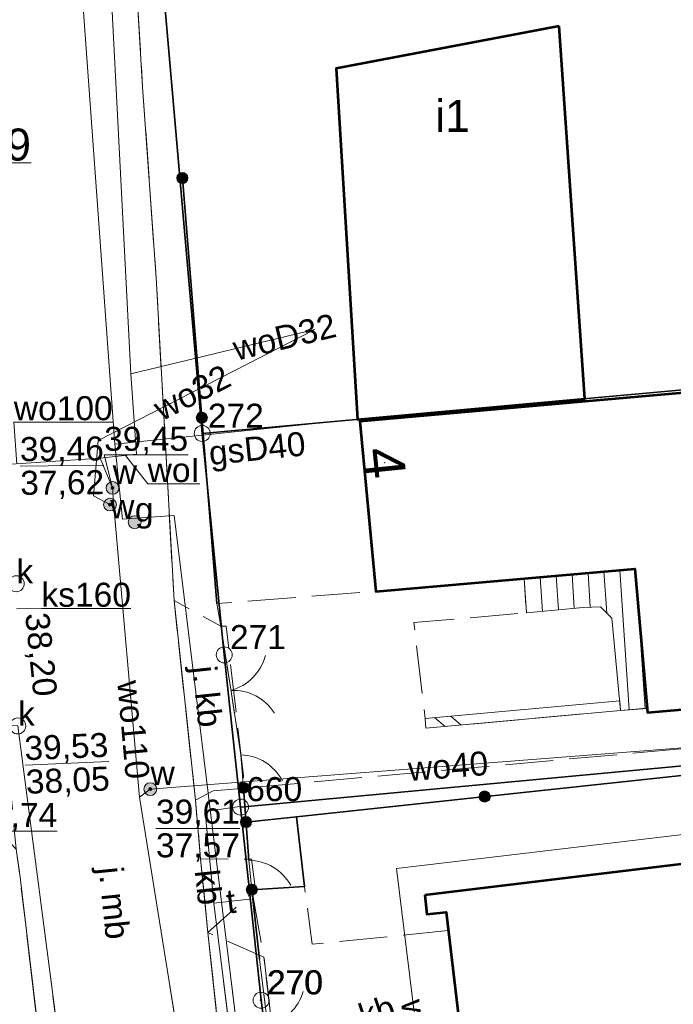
# Model space of a CAD drawing. Header units: millimetres. Extents: x 6503307 to 6504695, y 5886099 to 5887123.
# Tile 68 of 77: x 6504108 to 6504128, y 5886293 to 5886324. Entities that reach past the tile are written whole.
import ezdxf
from ezdxf.enums import TextEntityAlignment as Align

# ---------------------------------------------------------------- set-up
doc = ezdxf.new("R2010")
doc.units = ezdxf.units.MM
for name, pattern in [('BUUT04', [200000, 0, -100000, 0, -100000]), ('EGBU01', [2, 0.5, -0.5, 0.5, -0.5]), ('OTKC_A05', [1.5, 1, -0.5]), ('OTKJ_A05', [2, 1.5, -0.5]), ('OTKU_A05', [2, 1.5, -0.5])]:
    doc.linetypes.add(name, pattern=pattern)
for name, color, linetype, lineweight in [('Adresy', 7, 'Continuous', 0), ('Budowle (obszary)', 18, 'Continuous', 0), ('Budynki EGiB', 18, 'Continuous', 0), ('Działki', 18, 'Continuous', 0), ('Komunikacja (linie)', 18, 'Continuous', 0), ('Komunikacja (obszary)', 18, 'Continuous', 0), ('Obiekty związane z budynkami EGiB (obszary)', 18, 'Continuous', 0), ('Ogrodzenia', 18, 'Continuous', 0), ('Pikiety', 18, 'Continuous', 0), ('Przewody wodociągowe', 5, 'Continuous', 0), ('Punkty graniczne', 18, 'Continuous', 0), ('Punkty graniczne - numery', 7, 'Continuous', 0)]:
    doc.layers.add(name, color=color, linetype=linetype, lineweight=lineweight)
for name, color, linetype, lineweight, true_color in [('Przewody gazowe', 7, 'Continuous', 0, 0xbfbf00), ('Przewody kanalizacyjne', 7, 'Continuous', 0, 0x803300), ('Przewody telekomunikacyjne', 7, 'Continuous', 0, 0xff9100), ('Punkty o określonej wysokości', 7, 'Continuous', 0, 0x803300), ('Symbole liniowe', 7, 'Continuous', 0, 0x0a0909), ('Urządzenia związane z siecią (punkty)', 7, 'Continuous', 0, 0x803300), ('Użytki gruntowe', 7, 'Continuous', 0, 0x008000)]:
    doc.layers.add(name, color=color, linetype=linetype, lineweight=lineweight, true_color=true_color)
doc.styles.add('DOMYSLNA_CZCIONKA', font='arial.ttf')

# ---------------------------------------------------------------- blocks, each defined once
blk = doc.blocks.new('SUGW_P05')
at = {"lineweight": 18, "true_color": 0xbfbf00}
h = blk.add_hatch(color=52, dxfattribs=at)
h.dxf.hatch_style = 1
h.paths.add_polyline_path([(0.4, 0, 1), (-0.4, 0, 1)])
at = {"color": 52, "lineweight": 18, "true_color": 0xbfbf00}
blk.add_circle((0, 0), 0.4, dxfattribs=at)
blk = doc.blocks.new('SUWW_P05')
at = {"lineweight": 18}
h = blk.add_hatch(color=5, dxfattribs=at)
h.dxf.hatch_style = 1
h.paths.add_polyline_path([(0.4, 0, 1), (-0.4, 0, 1)])
at = {"color": 5, "lineweight": 18}
blk.add_circle((0, 0), 0.4, dxfattribs=at)
blk = doc.blocks.new('SUKS_P05')
at = {"color": 36, "linetype": 'Continuous', "lineweight": 18, "true_color": 0x803300}
blk.add_circle((0, 0), 0.5, dxfattribs=at)
blk = doc.blocks.new('SUPS01_08')
at = {"lineweight": 18, "true_color": 0x0000ff}
h = blk.add_hatch(color=5, dxfattribs=at)
h.dxf.hatch_style = 1
h.paths.add_polyline_path([(0.09, 0, 1), (-0.09, 0, 1)])
at = {"color": 18, "lineweight": 18, "true_color": 0x0a0909}
blk.add_circle((0, 0), 0.09, dxfattribs=at)
blk = doc.blocks.new('OTOO_L05')
at = {"linetype": 'BUUT04', "lineweight": 18, "true_color": 0x000000}
h = blk.add_hatch(color=18, dxfattribs=at)
h.dxf.hatch_style = 1
h.paths.add_polyline_path([(-0.58, 0, 1), (0.58, 0, 1)])
at = {"color": 18, "true_color": 0x0a0909}
blk.add_circle((0, 0), 0.58, dxfattribs=at)
blk = doc.blocks.new('KTOK04')
at = {"color": 18, "lineweight": 18, "true_color": 0x0a0909}
blk.add_arc((5.07, -0.58), 5.1, 113.6745, 173.5136, dxfattribs=at)
blk = doc.blocks.new('KTOK02')
at = {"color": 18, "lineweight": 18, "true_color": 0x0a0909}
for centre, radius, start, end in [((-5.07, -0.56), 5.1, 6.3347, 66.4773), ((5.06, -0.56), 5.09, 113.4578, 173.7302)]:
    blk.add_arc(centre, radius, start, end, dxfattribs=at)
blk = doc.blocks.new('EGPG_PS05')
at = {"color": 18, "linetype": 'Continuous', "lineweight": 18, "true_color": 0x000000}
blk.add_circle((0, 0), 0.5, dxfattribs=at)

msp = doc.modelspace()

# ---------------------------------------------------------------- linework, layer by layer
at = {"color": 0, "lineweight": 18}
for centre, radius, start, end in [((6504113.77702, 5886304.43474), 1.53144, 285.241405, 345.384048), ((6504114.24993, 5886301.43032), 1.52845, 32.364539, 92.636985), ((6504114.43939, 5886299.41803), 1.53, 28.115704, 87.954814)]:
    msp.add_arc(centre, radius, start, end, dxfattribs=at)
at = {"layer": 'Adresy'}
msp.add_point((6504118.98919, 5886310.06483), dxfattribs=at)
at = {"layer": 'Budowle (obszary)', "color": 0, "linetype": 'Continuous', "lineweight": 18, "flags": 128}
msp.add_lwpolyline([(6504126.32576, 5886302.62926), (6504120.24679, 5886302.07583), (6504120.27399, 5886301.77706), (6504126.35367, 5886302.33056), (6504126.32576, 5886302.62926)], close=True, dxfattribs=at)
at = {"layer": 'Budynki EGiB', "color": 7, "linetype": 'Continuous', "lineweight": 53, "flags": 128}
for points in [[(6504124.43399, 5886323.68706), (6504117.47399, 5886322.36706), (6504118.13399, 5886311.41706), (6504125.23399, 5886312.05706), (6504124.43399, 5886323.68706)], [(6504132.46399, 5886312.60706), (6504125.24311, 5886311.96903), (6504118.20399, 5886311.34706), (6504118.70399, 5886306.04706), (6504126.80399, 5886306.74706), (6504127.19399, 5886302.26706), (6504135.96399, 5886303.02706), (6504135.52399, 5886308.21706), (6504132.89399, 5886307.92706), (6504132.46399, 5886312.60706)], [(6504120.23935, 5886296.56706), (6504120.30399, 5886295.97706), (6504120.90359, 5886296.03502), (6504121.52485, 5886290.84371), (6504122.97313, 5886290.9974), (6504124.05399, 5886282.06706), (6504134.31399, 5886283.25706), (6504133.15433, 5886292.84543), (6504131.13399, 5886292.61706), (6504130.48399, 5886297.80706), (6504120.23935, 5886296.56706)]]:
    msp.add_lwpolyline(points, close=True, dxfattribs=at)
at = {"layer": 'Działki', "color": 7, "linetype": 'Continuous', "lineweight": 0}
for p, q in [((6504115.05089, 5886293.9758), (6504115.12399, 5886293.28706)), ((6504115.12399, 5886293.28706), (6504115.05089, 5886293.9758)), ((6504115.12399, 5886293.28706), (6504117.44399, 5886275.37706)), ((6504117.44399, 5886275.37706), (6504115.12399, 5886293.28706))]:
    msp.add_line(p, q, dxfattribs=at)
at = {"layer": 'Działki', "color": 0, "linetype": 'Continuous', "lineweight": 25, "flags": 128}
for points in [[(6504140.22399, 5886364.70706), (6504109.32399, 5886362.51706), (6504110.53399, 5886345.57706), (6504111.74399, 5886328.63706), (6504113.28399, 5886310.97706), (6504139.98399, 5886313.39706), (6504138.69399, 5886330.55706), (6504142.53399, 5886330.81706), (6504140.22399, 5886364.70706)], [(6504145.33399, 5886313.88706), (6504139.98399, 5886313.39706), (6504113.28399, 5886310.97706), (6504113.97399, 5886304.06706), (6504114.48399, 5886299.31706), (6504130.41399, 5886300.79706), (6504146.73399, 5886302.31706), (6504145.68399, 5886310.30706), (6504145.33399, 5886313.88706)], [(6504130.41399, 5886300.79706), (6504114.48399, 5886299.31706), (6504115.12399, 5886293.28706), (6504117.44399, 5886275.37706), (6504133.16399, 5886277.80706), (6504130.41399, 5886300.79706)]]:
    msp.add_lwpolyline(points, close=True, dxfattribs=at)
msp.add_lwpolyline([(6504103.31399, 5886328.10706), (6504104.79399, 5886310.15706), (6504105.38399, 5886304.29706), (6504105.51399, 5886303.03706), (6504106.73399, 5886292.16706), (6504108.70399, 5886274.44706), (6504116.09399, 5886220.95706), (6504117.45399, 5886211.11706), (6504125.85399, 5886212.20706), (6504124.60399, 5886221.90706), (6504122.28399, 5886238.81706), (6504120.88399, 5886249.30706), (6504120.02399, 5886255.71706), (6504118.23399, 5886269.47706), (6504117.44399, 5886275.37706), (6504115.12399, 5886293.28706), (6504114.48399, 5886299.31706), (6504113.97399, 5886304.06706), (6504113.28399, 5886310.97706), (6504111.74399, 5886328.63706)], dxfattribs=at)
at = {"layer": 'Działki', "color": 0, "linetype": 'Continuous', "lineweight": 0, "flags": 128}
msp.add_lwpolyline([(6504103.03595, 5886319.30981), (6504104.44131, 5886319.42568), (6504107.93721, 5886319.42568)], dxfattribs=at)
at = {"layer": 'Komunikacja (linie)', "color": 250, "linetype": 'Continuous', "lineweight": 13, "flags": 128}
for points in [[(6504114.27399, 5886287.81706), (6504113.46399, 5886295.39706), (6504113.23399, 5886297.69706), (6504113.07399, 5886299.53706), (6504112.40399, 5886305.76706), (6504111.84399, 5886315.83706), (6504111.42399, 5886321.78706), (6504110.97399, 5886329.30706)], [(6504114.27399, 5886287.81706), (6504113.62925, 5886293.85061)], [(6504108.93176, 5886245.41798), (6504108.88399, 5886245.79706), (6504111.77399, 5886246.21706), (6504112.26399, 5886246.38706), (6504112.68399, 5886246.63706), (6504113.03399, 5886246.98706), (6504113.29399, 5886247.32706), (6504113.42399, 5886247.68706), (6504113.49399, 5886248.06706), (6504113.47399, 5886248.43706), (6504112.57399, 5886255.37706), (6504111.24399, 5886266.41706), (6504110.49399, 5886272.85706), (6504109.25399, 5886283.10706), (6504108.0402, 5886293.35846)]]:
    msp.add_lwpolyline(points, dxfattribs=at)
at = {"layer": 'Komunikacja (linie)', "color": 0, "linetype": 'Continuous', "lineweight": 18, "flags": 128}
msp.add_lwpolyline([(6504109.25399, 5886283.10706), (6504107.59399, 5886297.12706), (6504107.47399, 5886298.00706)], dxfattribs=at)
at = {"layer": 'Komunikacja (obszary)', "color": 7, "linetype": 'OTKJ_A05', "lineweight": 0}
for p, q in [((6504115.70399, 5886290.42706), (6504115.28754, 5886293.99663)), ((6504114.27399, 5886287.81706), (6504113.62925, 5886293.85061)), ((6504113.62925, 5886293.85061), (6504114.11143, 5886289.33831)), ((6504108.0402, 5886293.35846), (6504109.25399, 5886283.10706))]:
    msp.add_line(p, q, dxfattribs=at)
at = {"layer": 'Komunikacja (obszary)', "color": 7, "linetype": 'OTKU_A05', "lineweight": 0}
msp.add_line((6504115.28754, 5886293.99663), (6504115.70399, 5886290.42706), dxfattribs=at)
at = {"layer": 'Komunikacja (obszary)', "color": 7, "linetype": 'OTKC_A05', "lineweight": 0}
msp.add_line((6504109.25399, 5886283.10706), (6504108.0402, 5886293.35846), dxfattribs=at)
at = {"layer": 'Komunikacja (obszary)', "color": 0, "linetype": 'OTKJ_A05', "lineweight": 18, "flags": 128}
for points in [[(6504101.76399, 5886378.53706), (6504102.17399, 5886374.82706), (6504102.51399, 5886371.44706), (6504102.75399, 5886367.23706), (6504102.87399, 5886365.62706), (6504104.55399, 5886341.27706), (6504104.65399, 5886340.29706), (6504105.06399, 5886333.84706), (6504105.13399, 5886332.77706), (6504105.80399, 5886322.20706), (6504105.86399, 5886321.22706), (6504106.07399, 5886316.21706), (6504106.38399, 5886312.07706), (6504106.65399, 5886307.92706), (6504106.78399, 5886305.63706), (6504107.10399, 5886301.83706), (6504107.47399, 5886298.00706), (6504107.59399, 5886297.12706), (6504109.25399, 5886283.10706), (6504110.49399, 5886272.85706), (6504111.24399, 5886266.41706), (6504112.57399, 5886255.37706), (6504113.47399, 5886248.43706), (6504113.49399, 5886248.06706), (6504113.76399, 5886245.19706), (6504114.45399, 5886240.81706), (6504115.77399, 5886231.15706), (6504115.83399, 5886230.82706), (6504116.69399, 5886224.92706), (6504117.75399, 5886217.79706), (6504117.88399, 5886216.80706), (6504118.01399, 5886215.82706), (6504118.13744, 5886214.57431), (6504118.88539, 5886209.00154), (6504119.07399, 5886207.77706), (6504119.78399, 5886201.92706), (6504125.70399, 5886202.80706), (6504125.29399, 5886206.84706), (6504123.91399, 5886218.03706), (6504123.32399, 5886219.13706), (6504122.89399, 5886220.64706), (6504121.32399, 5886231.73706), (6504120.59399, 5886237.05706), (6504118.51399, 5886252.97706), (6504117.72399, 5886259.31706), (6504116.80399, 5886266.72706), (6504116.82399, 5886267.78706), (6504117.16399, 5886268.72706), (6504117.67399, 5886269.24706), (6504118.11399, 5886269.57706), (6504117.47399, 5886275.16706), (6504116.65399, 5886275.62706), (6504115.99399, 5886276.34706), (6504115.70399, 5886276.89706), (6504115.48399, 5886277.89706), (6504114.87399, 5886282.96706), (6504114.74399, 5886284.08706), (6504114.27399, 5886287.81706), (6504113.46399, 5886295.39706), (6504113.23399, 5886297.69706), (6504113.07399, 5886299.53706), (6504112.40399, 5886305.76706), (6504111.84399, 5886315.83706), (6504111.42399, 5886321.78706), (6504110.61399, 5886335.31706), (6504110.31399, 5886340.00706), (6504109.92399, 5886345.01706), (6504109.66399, 5886348.75706), (6504108.69399, 5886363.16706), (6504108.70399, 5886364.15706), (6504108.78399, 5886364.84706), (6504108.98399, 5886365.55706), (6504109.10399, 5886366.08706), (6504108.22399, 5886376.94706), (6504108.49399, 5886376.60706), (6504108.22399, 5886377.12706), (6504107.98399, 5886377.48706), (6504107.71399, 5886378.02706), (6504107.49399, 5886378.73706), (6504107.30399, 5886379.36706), (6504107.24399, 5886379.86706), (6504101.76399, 5886378.53706)], [(6504113.07399, 5886299.53706), (6504113.62399, 5886299.82706), (6504114.61399, 5886299.90706), (6504114.03399, 5886304.96706), (6504113.86399, 5886304.96706), (6504112.40399, 5886305.76706), (6504113.07399, 5886299.53706)], [(6504113.46399, 5886295.39706), (6504114.11143, 5886289.33831), (6504115.70399, 5886290.42706), (6504115.21399, 5886294.62706), (6504113.46399, 5886295.39706)]]:
    msp.add_lwpolyline(points, close=True, dxfattribs=at)
at = {"layer": 'Komunikacja (obszary)', "color": 0, "linetype": 'OTKU_A05', "lineweight": 18, "flags": 128}
for points in [[(6504113.74399, 5886305.66706), (6504113.86399, 5886304.96706), (6504114.17399, 5886302.99706), (6504114.49399, 5886300.94706), (6504114.61399, 5886299.90706), (6504134.94216, 5886301.73343), (6504135.75851, 5886301.80372), (6504138.00399, 5886301.99706), (6504138.37399, 5886302.09706), (6504138.82399, 5886302.31706), (6504139.08399, 5886302.79706), (6504139.09399, 5886303.39706), (6504138.42399, 5886313.17706), (6504132.46399, 5886312.60706), (6504132.67419, 5886310.31937), (6504134.06399, 5886310.44706), (6504134.32447, 5886308.0848), (6504135.52399, 5886308.21706), (6504137.17487, 5886308.35702), (6504137.39399, 5886306.67706), (6504137.67399, 5886306.04706), (6504137.83399, 5886305.33706), (6504137.88399, 5886304.43706), (6504137.66399, 5886303.20706), (6504135.96399, 5886303.02706), (6504127.19399, 5886302.26706), (6504127.1819, 5886302.40596), (6504126.35367, 5886302.33056), (6504120.27399, 5886301.77706), (6504120.24679, 5886302.07583), (6504119.89399, 5886305.07706), (6504123.41399, 5886305.37706), (6504123.34327, 5886306.44799), (6504118.70399, 5886306.04706), (6504113.74399, 5886305.66706)], [(6504113.23399, 5886297.69706), (6504113.46399, 5886295.39706), (6504114.95399, 5886296.74706), (6504114.82399, 5886297.68706), (6504113.23399, 5886297.69706)], [(6504121.21913, 5886293.39832), (6504120.97171, 5886295.46574), (6504116.71599, 5886295.03306), (6504116.48205, 5886296.83733), (6504114.83399, 5886296.73706), (6504115.21399, 5886294.62706), (6504115.70399, 5886290.42706), (6504117.28199, 5886290.59406), (6504117.99372, 5886284.32741), (6504120.42799, 5886285.50706), (6504119.80567, 5886290.94517), (6504121.48936, 5886291.14024), (6504121.21913, 5886293.39832)]]:
    msp.add_lwpolyline(points, close=True, dxfattribs=at)
at = {"layer": 'Komunikacja (obszary)', "color": 0, "linetype": 'OTKC_A05', "lineweight": 18, "flags": 128}
msp.add_lwpolyline([(6504116.48117, 5886212.59072), (6504116.20399, 5886214.47706), (6504117.04399, 5886217.71706), (6504117.75399, 5886217.79706), (6504116.69399, 5886224.92706), (6504115.83399, 5886230.82706), (6504115.77399, 5886231.15706), (6504115.51399, 5886231.60706), (6504115.14399, 5886231.94706), (6504114.69399, 5886232.19706), (6504114.22399, 5886232.32706), (6504113.68399, 5886232.35706), (6504110.76399, 5886231.92706), (6504109.71399, 5886239.37706), (6504109.50399, 5886240.87706), (6504108.88399, 5886245.79706), (6504108.66399, 5886246.01706), (6504107.70399, 5886261.55706), (6504107.60399, 5886262.63706), (6504107.63399, 5886263.46706), (6504107.85399, 5886264.19706), (6504108.30399, 5886264.95706), (6504108.57399, 5886265.42706), (6504109.06399, 5886265.83706), (6504109.58399, 5886266.15706), (6504110.14399, 5886266.33706), (6504111.24399, 5886266.41706), (6504110.49399, 5886272.85706), (6504109.25399, 5886283.10706), (6504107.59399, 5886297.12706), (6504107.47399, 5886298.00706), (6504106.96399, 5886298.51706), (6504106.49399, 5886298.82706), (6504105.96399, 5886299.13706), (6504105.53399, 5886299.27706), (6504105.16399, 5886299.44706), (6504105.08399, 5886299.51706), (6504105.48399, 5886297.31706), (6504105.97399, 5886292.68706), (6504100.65399, 5886292.82706), (6504100.71399, 5886291.74706), (6504106.10399, 5886291.63706), (6504107.10399, 5886282.92706), (6504108.41399, 5886272.42706), (6504108.47399, 5886271.54706), (6504108.43399, 5886271.00706), (6504108.27399, 5886270.43706), (6504108.01399, 5886270.02706), (6504107.71399, 5886269.71706), (6504107.24399, 5886269.46706), (6504106.85399, 5886269.38706), (6504106.03399, 5886269.43706), (6504105.91399, 5886264.08706), (6504105.98399, 5886261.45706), (6504107.07399, 5886245.98706), (6504107.26399, 5886240.62706), (6504108.46399, 5886232.70706), (6504108.40399, 5886231.38706), (6504108.62399, 5886229.24706), (6504109.02399, 5886225.73706), (6504109.05399, 5886225.49706), (6504108.92399, 5886225.15206), (6504108.63399, 5886224.80706), (6504108.08399, 5886224.56706), (6504110.95399, 5886224.33706), (6504110.75399, 5886224.50706), (6504110.63399, 5886224.77706), (6504110.27399, 5886228.51706), (6504110.26399, 5886228.85706), (6504110.36399, 5886229.19706), (6504110.48399, 5886229.45706), (6504110.86399, 5886229.69706), (6504111.31399, 5886229.82706), (6504113.31399, 5886230.13706), (6504113.50399, 5886230.14706), (6504113.72399, 5886230.04706), (6504113.86399, 5886229.84706), (6504114.59399, 5886224.56706), (6504114.16399, 5886224.48706), (6504114.36399, 5886222.83706), (6504115.18399, 5886222.92706), (6504115.35399, 5886221.59706), (6504115.01399, 5886221.50706), (6504115.44399, 5886219.74706), (6504115.30399, 5886219.71706), (6504115.20399, 5886218.73706), (6504114.17399, 5886214.55706), (6504114.43399, 5886212.33706), (6504116.48117, 5886212.59072)], close=True, dxfattribs=at)
at = {"layer": 'Obiekty związane z budynkami EGiB (obszary)', "color": 0, "linetype": 'Continuous', "lineweight": 18, "flags": 128}
msp.add_lwpolyline([(6504123.34327, 5886306.44799), (6504123.41399, 5886305.37706), (6504125.18399, 5886305.54706), (6504125.72399, 5886305.56706), (6504126.08399, 5886305.21706), (6504126.35355, 5886302.33179), (6504127.18348, 5886302.38785), (6504126.80399, 5886306.74706), (6504123.34327, 5886306.44799)], close=True, dxfattribs=at)
at = {"layer": 'Ogrodzenia', "color": 0, "linetype": 'Continuous', "lineweight": 35, "flags": 128}
for points in [[(6504112.66399, 5886318.94706), (6504113.74399, 5886305.66706)], [(6504114.65443, 5886298.84767), (6504116.23169, 5886299.01633), (6504130.00794, 5886300.49122), (6504135.03355, 5886301.02927), (6504135.84463, 5886301.1161)], [(6504114.57399, 5886299.91706), (6504114.74399, 5886297.65706)], [(6504114.83399, 5886296.73706), (6504116.48205, 5886296.83733), (6504116.23169, 5886299.01633)], [(6504114.83399, 5886296.73706), (6504115.07399, 5886294.56706)]]:
    msp.add_lwpolyline(points, dxfattribs=at)
at = {"layer": 'Ogrodzenia', "color": 0, "linetype": 'Continuous', "lineweight": 18, "flags": 128}
for points in [[(6504113.86399, 5886304.96706), (6504114.17399, 5886302.99706), (6504114.49399, 5886300.94706)], [(6504114.49399, 5886300.94706), (6504114.57399, 5886299.91706)]]:
    msp.add_lwpolyline(points, dxfattribs=at)
at = {"layer": 'Ogrodzenia', "color": 18, "linetype": 'Continuous', "lineweight": 18, "true_color": 0x000000, "flags": 128}
for points in [[(6504114.74399, 5886297.65706), (6504114.83399, 5886296.73706)], [(6504115.07399, 5886294.56706), (6504115.58399, 5886290.44706)]]:
    msp.add_lwpolyline(points, dxfattribs=at)
at = {"layer": 'Ogrodzenia', "color": 250, "linetype": 'Continuous', "lineweight": 13, "flags": 128}
msp.add_lwpolyline([(6504115.14615, 5886293.98418), (6504115.58399, 5886290.44706)], dxfattribs=at)
at = {"layer": 'Pikiety', "color": 250, "flags": 128}
msp.add_lwpolyline([(6504110.89199, 5886310.29106), (6504111.58185, 5886309.40244), (6504113.21231, 5886309.40244)], dxfattribs=at)
at = {"layer": 'Pikiety', "color": 0, "linetype": 'Continuous', "lineweight": 0, "flags": 128}
msp.add_lwpolyline([(6504105.08399, 5886299.51706), (6504106.13277, 5886298.56563), (6504108.7547, 5886298.56563)], dxfattribs=at)
at = {"layer": 'Przewody gazowe', "color": 52, "linetype": 'Continuous', "lineweight": 18, "true_color": 0xbfbf00, "flags": 128}
for points in [[(6504176.19399, 5886368.79706), (6504155.26399, 5886367.38706), (6504150.27399, 5886367.04706), (6504143.19399, 5886366.57706), (6504139.55399, 5886366.28706), (6504125.21399, 5886365.15706), (6504121.88399, 5886364.64706), (6504117.97399, 5886364.03706), (6504117.57399, 5886363.97706), (6504107.87873, 5886363.40518), (6504106.72399, 5886363.33706), (6504110.55399, 5886310.64706)], [(6504110.55399, 5886310.64706), (6504118.13399, 5886311.42706)], [(6504110.55399, 5886310.64706), (6504110.79399, 5886308.29706), (6504112.40399, 5886308.41706), (6504114.54399, 5886290.99706), (6504114.99399, 5886287.37706), (6504116.64399, 5886273.95706), (6504131.52399, 5886275.99706), (6504135.14399, 5886276.49706), (6504149.01399, 5886278.39706), (6504150.58399, 5886278.61706), (6504167.02399, 5886280.84706), (6504174.71399, 5886281.96706), (6504189.61399, 5886284.05706), (6504209.66399, 5886286.73706)]]:
    msp.add_lwpolyline(points, dxfattribs=at)
at = {"layer": 'Przewody gazowe', "color": 52, "linetype": 'Continuous', "lineweight": 0, "flags": 128}
msp.add_lwpolyline([(6504114.18741, 5886293.89976), (6504114.54399, 5886290.99706), (6504114.99399, 5886287.37706), (6504116.64399, 5886273.95706), (6504119.45177, 5886274.342)], dxfattribs=at)
at = {"layer": 'Przewody kanalizacyjne', "color": 0, "linetype": 'Continuous', "lineweight": 0, "flags": 128}
msp.add_lwpolyline([(6504107.48284, 5886305.50176), (6504108.26328, 5886305.51055), (6504111.05916, 5886305.51055)], dxfattribs=at)
at = {"layer": 'Przewody kanalizacyjne', "color": 36, "linetype": 'Continuous', "lineweight": 18, "true_color": 0x803300, "flags": 128}
msp.add_lwpolyline([(6504111.64399, 5886270.21706), (6504107.52399, 5886301.84706), (6504106.54941, 5886301.86986), (6504105.81399, 5886301.88706)], dxfattribs=at)
at = {"layer": 'Przewody kanalizacyjne', "color": 46, "linetype": 'Continuous', "lineweight": 0, "flags": 128}
msp.add_lwpolyline([(6504111.64399, 5886270.21706), (6504108.623, 5886293.40978)], dxfattribs=at)
at = {"layer": 'Przewody telekomunikacyjne', "color": 30, "linetype": 'Continuous', "lineweight": 18, "true_color": 0xff9100, "flags": 128}
for points in [[(6504108.48399, 5886268.17706), (6504108.83941, 5886268.1678), (6504117.64399, 5886268.58706), (6504116.13399, 5886280.73706), (6504115.47399, 5886281.70706), (6504113.64399, 5886296.31706), (6504113.37399, 5886299.17706), (6504114.46399, 5886299.33706)], [(6504114.76399, 5886296.44706), (6504113.64399, 5886296.31706)]]:
    msp.add_lwpolyline(points, dxfattribs=at)
at = {"layer": 'Przewody telekomunikacyjne', "color": 30, "linetype": 'Continuous', "lineweight": 0, "flags": 128}
msp.add_lwpolyline([(6504108.48399, 5886268.17706), (6504108.83941, 5886268.1678), (6504117.64399, 5886268.58706), (6504116.13399, 5886280.73706), (6504115.47399, 5886281.70706), (6504113.9494, 5886293.8788)], dxfattribs=at)
at = {"layer": 'Przewody wodociągowe', "color": 5, "linetype": 'Continuous', "lineweight": 18, "true_color": 0x0000ff, "flags": 128}
for points in [[(6504108.02399, 5886371.56706), (6504109.98037, 5886333.64688), (6504111.05399, 5886312.83706), (6504111.23399, 5886310.32706)], [(6504110.52614, 5886308.69288), (6504110.40399, 5886308.75706), (6504109.88399, 5886309.02706), (6504110.03399, 5886310.75706), (6504116.80399, 5886314.21706)], [(6504116.80399, 5886314.21706), (6504111.05399, 5886312.83706)], [(6504104.85399, 5886309.84706), (6504110.09399, 5886310.20706)], [(6504110.09399, 5886310.20706), (6504111.23399, 5886310.32706)], [(6504112.96399, 5886289.46706), (6504111.32399, 5886299.62706), (6504110.52614, 5886308.69288), (6504110.48399, 5886309.27706), (6504110.09399, 5886310.20706)], [(6504111.32399, 5886299.62706), (6504111.66399, 5886299.87706), (6504129.09399, 5886301.22706), (6504128.98399, 5886302.42706)], [(6504128.95794, 5886297.62235), (6504128.83399, 5886298.51906), (6504123.92419, 5886297.93876), (6504119.35799, 5886297.39906), (6504120.33723, 5886289.45636), (6504121.53599, 5886279.73306), (6504119.23099, 5886277.81306)]]:
    msp.add_lwpolyline(points, dxfattribs=at)
at = {"layer": 'Przewody wodociągowe', "color": 18, "linetype": 'Continuous', "lineweight": 0, "true_color": 0x000000, "flags": 128}
msp.add_lwpolyline([(6504107.48906, 5886310.0281), (6504107.39947, 5886311.33213), (6504110.48695, 5886311.33213)], dxfattribs=at)
at = {"layer": 'Przewody wodociągowe', "color": 5, "linetype": 'Continuous', "lineweight": 0, "flags": 128}
msp.add_lwpolyline([(6504112.96399, 5886289.46706), (6504112.27565, 5886293.73142)], dxfattribs=at)
at = {"layer": 'Punkty graniczne - numery'}
for p in [(6504113.28399, 5886310.97706), (6504113.97399, 5886304.06706), (6504114.48399, 5886299.31706), (6504115.12399, 5886293.28706)]:
    msp.add_point(p, dxfattribs=at)
at = {"layer": 'Punkty graniczne - numery', "ltscale": 0.1}
msp.add_point((6504115.12399, 5886293.28706), dxfattribs=at)
at = {"layer": 'Punkty o określonej wysokości', "color": 5, "linetype": 'Continuous', "lineweight": 0, "true_color": 0x0000ff, "flags": 128}
for points in [[(6504110.48399, 5886309.27706), (6504110.2218, 5886310.30878), (6504112.84373, 5886310.30878)], [(6504107.59468, 5886309.9608), (6504110.21651, 5886309.98368)], [(6504111.84077, 5886298.64885), (6504114.4627, 5886298.64885)]]:
    msp.add_lwpolyline(points, dxfattribs=at)
at = {"layer": 'Punkty o określonej wysokości', "color": 36, "linetype": 'Continuous', "lineweight": 0, "true_color": 0x803300, "flags": 128}
msp.add_lwpolyline([(6504107.75205, 5886300.62733), (6504110.37168, 5886300.73713)], dxfattribs=at)
at = {"layer": 'Symbole liniowe', "color": 0, "linetype": 'Continuous', "lineweight": 18, "flags": 128}
for points in [[(6504123.84152, 5886306.49105), (6504123.91192, 5886305.42489)], [(6504124.33976, 5886306.5341), (6504124.40986, 5886305.47271)], [(6504124.83801, 5886306.57716), (6504124.90779, 5886305.52053)], [(6504125.33625, 5886306.62022), (6504125.40658, 5886305.55531)], [(6504125.8345, 5886306.66328), (6504125.91944, 5886305.37704)], [(6504126.33275, 5886306.70634), (6504126.62044, 5886302.34982)]]:
    msp.add_lwpolyline(points, dxfattribs=at)
at = {"layer": 'Symbole liniowe', "color": 18, "linetype": 'Continuous', "lineweight": 18, "true_color": 0x0a0909, "flags": 128}
for points in [[(6504126.91646, 5886305.4551), (6504127.1193, 5886302.38352)], [(6504120.87632, 5886301.8319), (6504120.55036, 5886302.10346)], [(6504121.37426, 5886301.87723), (6504121.0483, 5886302.1488)]]:
    msp.add_lwpolyline(points, dxfattribs=at)
at = {"layer": 'Użytki gruntowe', "color": 96, "linetype": 'EGBU01', "lineweight": 0}
for p, q in [((6504115.05089, 5886293.9758), (6504115.12399, 5886293.28706)), ((6504115.12399, 5886293.28706), (6504115.05089, 5886293.9758)), ((6504115.12399, 5886293.28706), (6504117.44399, 5886275.37706)), ((6504117.44399, 5886275.37706), (6504115.12399, 5886293.28706))]:
    msp.add_line(p, q, dxfattribs=at)
at = {"layer": 'Użytki gruntowe', "color": 96, "linetype": 'EGBU01', "lineweight": 18, "true_color": 0x008000, "flags": 128}
for points in [[(6503319.15399, 5886345.34706), (6503306.58399, 5886332.61706), (6503323.46399, 5886328.01706), (6503325.11399, 5886327.55706), (6503335.62399, 5886324.70706), (6503364.64399, 5886316.80706), (6503443.34399, 5886295.38706), (6503542.31399, 5886268.32706), (6503570.07399, 5886261.22706), (6503573.27399, 5886260.18706), (6503577.14399, 5886259.16706), (6503580.40399, 5886258.30706), (6503604.51399, 5886251.95706), (6503628.64399, 5886245.61706), (6503644.41399, 5886241.46706), (6503658.86399, 5886237.66706), (6503662.81399, 5886236.62706), (6503674.64399, 5886233.43706), (6503686.73399, 5886230.19706), (6503726.45399, 5886219.52706), (6503740.08399, 5886215.85706), (6503756.55399, 5886211.39706), (6503760.50399, 5886210.17706), (6503778.92399, 5886205.27706), (6503815.90399, 5886196.43706), (6503821.75399, 5886195.03706), (6503824.69399, 5886194.40706), (6503828.60399, 5886193.56706), (6503844.79399, 5886190.09706), (6503849.34399, 5886189.12706), (6503884.29399, 5886183.13706), (6503924.95399, 5886178.39706), (6503943.44399, 5886176.73706), (6503964.46399, 5886174.85706), (6504004.22399, 5886173.21706), (6504027.16399, 5886173.49706), (6504042.29399, 5886173.38706), (6504059.45399, 5886173.38706), (6504077.84399, 5886174.88706), (6504102.00399, 5886176.86706), (6504121.05399, 5886178.54706), (6504124.74399, 5886178.85706), (6504153.16399, 5886182.75706), (6504161.86399, 5886183.90706), (6504198.96399, 5886188.97706), (6504215.97399, 5886191.39706), (6504228.98399, 5886193.13706), (6504231.96399, 5886193.66706), (6504247.17399, 5886195.75706), (6504252.73399, 5886196.38706), (6504252.33399, 5886212.32706), (6504251.96399, 5886229.62706), (6504251.88399, 5886239.72706), (6504246.96399, 5886238.85706), (6504239.22399, 5886237.80706), (6504234.19755, 5886237.12931), (6504218.38399, 5886234.99706), (6504214.72463, 5886261.80418), (6504211.90399, 5886282.46706), (6504232.80399, 5886285.33706), (6504242.39399, 5886286.65706), (6504245.80399, 5886284.14706), (6504246.14399, 5886281.10706), (6504250.75399, 5886282.11706), (6504250.61399, 5886287.96706), (6504250.47399, 5886293.96706), (6504248.23399, 5886293.65706), (6504245.71399, 5886293.30706), (6504233.46399, 5886291.62706), (6504209.42399, 5886288.31706), (6504190.10399, 5886285.65706), (6504170.62399, 5886282.96706), (6504149.65399, 5886280.07706), (6504133.16399, 5886277.80706), (6504117.44399, 5886275.37706), (6504115.12399, 5886293.28706), (6504114.48399, 5886299.31706), (6504114.17901, 5886302.1576), (6504113.97399, 5886304.06706), (6504113.28399, 5886310.97706), (6504112.0678, 5886324.92384), (6504111.74399, 5886328.63706), (6504110.53399, 5886345.57706), (6504109.32399, 5886362.51706), (6504140.22399, 5886364.70706), (6504163.05399, 5886366.31706), (6504170.99027, 5886366.87719), (6504197.22388, 5886368.72869), (6504241.12399, 5886371.82706), (6504244.71399, 5886372.07706), (6504248.69399, 5886372.38706), (6504248.49399, 5886380.92706), (6504248.43399, 5886381.63706), (6504248.75399, 5886388.97706), (6504244.74399, 5886388.69706), (6504224.64399, 5886387.27706), (6504222.85399, 5886413.12706), (6504220.78399, 5886443.05706), (6504220.58399, 5886445.94706), (6504217.76399, 5886486.68706), (6504209.76399, 5886486.46706), (6504210.86399, 5886470.50706), (6504211.05399, 5886467.74706), (6504213.77399, 5886428.49706), (6504207.83399, 5886420.03706), (6504197.10399, 5886419.23706), (6504169.84399, 5886417.21706), (6504151.89399, 5886415.87706), (6504129.47399, 5886414.21706), (6504105.82399, 5886412.45706), (6504102.96399, 5886453.74706), (6504100.86399, 5886483.46706), (6504093.36399, 5886483.05706), (6504089.87399, 5886482.86706), (6504092.09399, 5886453.13706), (6504094.43399, 5886453.27706), (6504095.61399, 5886453.33706), (6504096.13399, 5886446.34706), (6504094.93399, 5886446.25706), (6504098.48399, 5886396.39706), (6504099.90399, 5886396.49706), (6504101.26399, 5886378.55706), (6504099.76399, 5886378.45706), (6504100.33399, 5886370.47706), (6504100.41399, 5886369.37706), (6504102.84399, 5886334.83706), (6504103.31399, 5886328.10706), (6504104.79399, 5886310.15706), (6504105.38399, 5886304.29706), (6504102.90399, 5886304.31706), (6504108.71399, 5886220.35706), (6504058.38399, 5886215.16706), (6504058.21399, 5886219.79706), (6504027.23399, 5886215.45706), (6504001.87399, 5886215.36706), (6503987.91399, 5886215.62706), (6503987.36399, 5886216.13706), (6503980.16399, 5886214.61706), (6503974.94399, 5886214.88706), (6503971.70399, 5886216.62706), (6503970.68399, 5886216.63706), (6503922.63399, 5886216.78706), (6503902.47399, 5886220.31706), (6503821.59399, 5886234.42706), (6503799.71399, 5886240.31706), (6503799.20399, 5886238.60706), (6503795.54399, 5886239.70706), (6503796.03399, 5886241.31706), (6503790.14399, 5886242.89706), (6503753.26399, 5886252.84706), (6503758.16399, 5886321.59706), (6503765.94399, 5886430.85706), (6503768.89399, 5886472.24706), (6503771.09238, 5886515.22714), (6503771.65399, 5886526.20706), (6503773.13399, 5886555.26706), (6503773.32399, 5886558.96706), (6503773.70399, 5886566.55706), (6503773.75399, 5886567.58706), (6503767.56399, 5886566.16706), (6503767.02062, 5886539.51713), (6503766.90399, 5886533.79706), (6503763.28909, 5886472.06735), (6503758.79399, 5886395.30706), (6503755.89399, 5886395.22706), (6503747.85399, 5886253.68706), (6503745.66399, 5886254.33706), (6503607.07399, 5886295.48706), (6503567.93399, 5886305.70706), (6503552.04408, 5886309.8574), (6503554.46399, 5886363.37706), (6503549.29399, 5886363.71706), (6503547.00565, 5886311.17341), (6503405.56399, 5886348.11706), (6503405.73399, 5886351.45706), (6503408.35399, 5886404.43706), (6503402.72399, 5886404.89706), (6503400.20399, 5886352.93706), (6503400.04399, 5886349.54706), (6503324.83399, 5886369.19706), (6503328.59399, 5886441.65706), (6503329.78565, 5886464.63749), (6503332.07399, 5886508.76706), (6503334.42399, 5886554.06706), (6503335.59399, 5886576.60706), (6503336.33399, 5886590.31706), (6503329.10399, 5886589.49706), (6503328.12399, 5886554.51706), (6503325.84399, 5886504.58706), (6503325.64399, 5886499.73706), (6503325.63399, 5886499.45706), (6503324.92399, 5886481.33706), (6503323.28399, 5886438.36706), (6503320.59399, 5886384.92706), (6503320.21399, 5886374.30706), (6503320.08399, 5886370.44706), (6503319.81399, 5886362.93706), (6503324.44399, 5886361.77706), (6503347.68399, 5886355.63706), (6503399.66399, 5886341.80706), (6503405.17399, 5886340.34706), (6503515.77399, 5886311.06706), (6503546.62419, 5886302.87778), (6503551.59436, 5886301.55844), (6503565.76399, 5886297.79706), (6503691.03399, 5886264.53706), (6503747.71399, 5886249.24706), (6503752.90399, 5886247.85706), (6503757.37399, 5886246.63706), (6503805.20399, 5886233.59706), (6503900.41399, 5886217.36706), (6503930.35399, 5886212.20706), (6503960.91399, 5886207.05706), (6503987.94399, 5886205.41706), (6504017.71399, 5886203.66706), (6504058.77399, 5886206.67706), (6504117.45399, 5886211.11706), (6504125.85399, 5886212.20706), (6504247.08399, 5886228.94706), (6504247.35399, 5886211.68706), (6504227.12399, 5886208.77706), (6504105.72399, 5886192.63706), (6504059.51399, 5886190.36706), (6504039.97399, 5886189.48706), (6503994.83399, 5886190.15706), (6503988.00399, 5886190.43706), (6503930.96399, 5886192.71706), (6503926.69399, 5886192.86706), (6503900.71399, 5886196.54706), (6503889.04399, 5886199.24706), (6503840.33399, 5886207.68706), (6503756.50399, 5886228.37706), (6503748.62399, 5886230.46706), (6503687.88399, 5886246.50706), (6503584.60399, 5886274.33706), (6503561.12399, 5886280.48706), (6503323.53399, 5886344.17706), (6503319.15399, 5886345.34706)], [(6504109.32399, 5886362.51706), (6504110.53399, 5886345.57706), (6504111.74399, 5886328.63706), (6504112.0678, 5886324.92384), (6504125.54099, 5886330.25806), (6504126.43299, 5886340.41606), (6504131.41799, 5886340.81006), (6504131.10399, 5886344.79706), (6504137.57399, 5886345.22706), (6504141.53398, 5886345.48831), (6504142.53399, 5886330.81706), (6504138.69399, 5886330.55706), (6504139.98399, 5886313.39706), (6504113.28399, 5886310.97706), (6504113.97399, 5886304.06706), (6504114.17901, 5886302.1576), (6504114.48399, 5886299.31706), (6504130.41399, 5886300.79706), (6504146.73399, 5886302.31706), (6504149.65399, 5886280.07706), (6504170.62399, 5886282.96706), (6504190.10399, 5886285.65706), (6504186.08399, 5886316.00706), (6504188.53399, 5886316.19706), (6504187.02399, 5886337.86706), (6504199.40388, 5886338.74876), (6504197.22388, 5886368.72869), (6504170.99027, 5886366.87719), (6504172.66099, 5886343.37206), (6504168.82399, 5886343.09706), (6504169.27369, 5886336.61944), (6504182.79797, 5886337.57003), (6504184.18999, 5886319.90906), (6504166.5164, 5886318.69727), (6504165.38399, 5886332.37706), (6504165.11399, 5886336.32706), (6504163.05399, 5886366.31706), (6504140.22399, 5886364.70706), (6504109.32399, 5886362.51706)], [(6504113.28399, 5886310.97706), (6504139.98399, 5886313.39706), (6504138.69399, 5886330.55706), (6504142.53399, 5886330.81706), (6504141.53398, 5886345.48831), (6504137.57399, 5886345.22706), (6504131.10399, 5886344.79706), (6504131.41799, 5886340.81006), (6504126.43299, 5886340.41606), (6504125.54099, 5886330.25806), (6504112.0678, 5886324.92384), (6504113.28399, 5886310.97706)], [(6504114.48399, 5886299.31706), (6504115.12399, 5886293.28706), (6504117.44399, 5886275.37706), (6504133.16399, 5886277.80706), (6504130.41399, 5886300.79706), (6504114.48399, 5886299.31706)]]:
    msp.add_lwpolyline(points, close=True, dxfattribs=at)

# ---------------------------------------------------------------- block references
at = {"layer": 'Ogrodzenia', "color": 18, "true_color": 0x000000, "xscale": 0.3, "yscale": 0.3, "zscale": 0.3}
for name, p, rotation in [('OTOO_L05', (6504112.66399, 5886318.94706), 274.6493645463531), ('OTOO_L05', (6504113.27193, 5886311.47174), 274.6493645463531), ('OTOO_L05', (6504114.57399, 5886299.91706), 274.3017582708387), ('OTOO_L05', (6504122.11184, 5886299.64586), 6.110837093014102), ('OTOO_L05', (6504114.65443, 5886298.84767), 6.103565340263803), ('OTOO_L05', (6504114.83399, 5886296.73706), 276.3112105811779), ('OTOO_L05', (6504114.83399, 5886296.73706), 3.481711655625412), ('KTOK02', (6504115.32899, 5886292.50706), 277.0565421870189)]:
    msp.add_blockref(name, p, dxfattribs=dict(at, rotation=rotation))
at = {"layer": 'Ogrodzenia', "color": 0, "xscale": 0.3, "yscale": 0.3, "zscale": 0.3, "rotation": 275.5872439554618}
msp.add_blockref('KTOK04', (6504114.74399, 5886297.65706), dxfattribs=at)
at = {"layer": 'Punkty graniczne', "color": 18, "true_color": 0x000000, "xscale": 0.5, "yscale": 0.5, "zscale": 0.5}
for p in [(6504113.28399, 5886310.97706), (6504114.48399, 5886299.31706), (6504115.12399, 5886293.28706)]:
    msp.add_blockref('EGPG_PS05', p, dxfattribs=at)
at = {"layer": 'Punkty graniczne', "color": 0, "xscale": 0.5, "yscale": 0.5, "zscale": 0.5}
msp.add_blockref('EGPG_PS05', (6504113.97399, 5886304.06706), dxfattribs=at)
at = {"layer": 'Punkty graniczne', "color": 250, "ltscale": 0.1, "xscale": 0.05, "yscale": 0.05, "zscale": 0.05}
msp.add_blockref('EGPG_PS05', (6504115.12399, 5886293.28706), dxfattribs=at)
at = {"layer": 'Punkty o określonej wysokości', "color": 5, "true_color": 0x0000ff, "xscale": 0.5, "yscale": 0.5, "zscale": 0.5}
for p in [(6504110.48399, 5886309.27706), (6504111.66399, 5886299.87706)]:
    msp.add_blockref('SUPS01_08', p, dxfattribs=at)
at = {"layer": 'Punkty o określonej wysokości', "color": 5, "true_color": 0x0000ff, "xscale": 0.5, "yscale": 0.5, "zscale": 0.5, "rotation": 0.5}
msp.add_blockref('SUPS01_08', (6504110.40399, 5886308.75706), dxfattribs=at)
at = {"layer": 'Urządzenia związane z siecią (punkty)', "color": 5, "true_color": 0x0000ff, "xscale": 0.5, "yscale": 0.5, "zscale": 0.5}
for p in [(6504110.48399, 5886309.27706), (6504110.40399, 5886308.75706), (6504111.66399, 5886299.87706)]:
    msp.add_blockref('SUWW_P05', p, dxfattribs=at)
at = {"layer": 'Urządzenia związane z siecią (punkty)', "color": 52, "true_color": 0xbfbf00, "xscale": 0.5, "yscale": 0.5, "zscale": 0.5}
msp.add_blockref('SUGW_P05', (6504111.17399, 5886308.20706), dxfattribs=at)
at = {"layer": 'Urządzenia związane z siecią (punkty)', "color": 36, "true_color": 0x803300, "xscale": 0.5, "yscale": 0.5, "zscale": 0.5}
for p in [(6504107.47399, 5886306.28706), (6504107.52399, 5886301.84706)]:
    msp.add_blockref('SUKS_P05', p, dxfattribs=at)

# ---------------------------------------------------------------- texts
at = {"layer": 'Adresy', "color": 0, "style": 'DOMYSLNA_CZCIONKA'}
msp.add_text('4', height=1.25, rotation=275.83, dxfattribs=at).set_placement((6504118.98919, 5886310.06483), align=Align.MIDDLE_CENTER)
at = {"layer": 'Budynki EGiB', "color": 0, "style": 'DOMYSLNA_CZCIONKA'}
msp.add_text('i1', height=1, dxfattribs=at).set_placement((6504121.10613, 5886320.88866), align=Align.MIDDLE_CENTER)
at = {"layer": 'Działki', "color": 0, "style": 'DOMYSLNA_CZCIONKA'}
msp.add_text('15/89', height=1, dxfattribs=at).set_placement((6504106.18926, 5886319.99274), align=Align.MIDDLE_CENTER)
at = {"layer": 'Komunikacja (obszary)', "color": 0, "style": 'DOMYSLNA_CZCIONKA'}
for s, rotation, p in [('j. kb', 276, (6504113.44258, 5886302.76967)), ('j. mb', 275.782617, (6504110.53826, 5886296.32578)), ('kb', 276, (6504113.48261, 5886296.81533))]:
    msp.add_text(s, height=0.75, rotation=rotation, dxfattribs=at).set_placement(p, align=Align.MIDDLE_CENTER)
at = {"layer": 'Komunikacja (obszary)', "color": 18, "true_color": 0x0a0909, "style": 'DOMYSLNA_CZCIONKA'}
msp.add_text('kb', height=0.75, rotation=18.348252, dxfattribs=at).set_placement((6504118.7384, 5886292.93973), align=Align.MIDDLE_CENTER)
at = {"layer": 'Pikiety', "color": 0, "style": 'DOMYSLNA_CZCIONKA'}
msp.add_text('39,74', height=0.75, dxfattribs=at).set_placement((6504107.44373, 5886299.06635), align=Align.MIDDLE_CENTER)
at = {"layer": 'Przewody gazowe', "color": 52, "true_color": 0xbfbf00, "style": 'DOMYSLNA_CZCIONKA'}
msp.add_text('gsD40', height=0.75, rotation=5.875193, dxfattribs=at).set_placement((6504114.9995, 5886310.51463), align=Align.MIDDLE_CENTER)
at = {"layer": 'Przewody kanalizacyjne', "color": 36, "true_color": 0x803300, "style": 'DOMYSLNA_CZCIONKA'}
msp.add_text('ks160', height=0.75, dxfattribs=at).set_placement((6504109.66122, 5886305.94348), align=Align.MIDDLE_CENTER)
at = {"layer": 'Przewody telekomunikacyjne', "color": 30, "true_color": 0xff9100, "style": 'DOMYSLNA_CZCIONKA'}
msp.add_text('t', height=0.75, rotation=6.620776, dxfattribs=at).set_placement((6504114.18058, 5886296.37934), align=Align.MIDDLE_CENTER)
at = {"layer": 'Przewody wodociągowe', "color": 5, "true_color": 0x0000ff, "style": 'DOMYSLNA_CZCIONKA'}
for s, rotation, p in [('woD32', 13.495733, (6504115.85258, 5886313.98872)), ('wo32', 27.070589, (6504112.96449, 5886312.25478)), ('wo110', 275.029455, (6504111.13889, 5886301.73034)), ('wo40', 4.428869, (6504120.96555, 5886300.59749)), ('wl40', 277.028396, (6504119.99418, 5886292.23887))]:
    msp.add_text(s, height=0.75, rotation=rotation, dxfattribs=at).set_placement(p, align=Align.MIDDLE_CENTER)
for s, p in [('wo100', (6504108.94321, 5886311.76506)), ('woI', (6504112.39708, 5886309.83358))]:
    msp.add_text(s, height=0.75, dxfattribs=at).set_placement(p, align=Align.MIDDLE_CENTER)
at = {"layer": 'Punkty graniczne - numery', "color": 96, "true_color": 0x008000, "style": 'DOMYSLNA_CZCIONKA'}
for s, p in [('272', (6504114.33483, 5886311.53037)), ('271', (6504115.02483, 5886304.62037)), ('660', (6504115.53483, 5886299.87677)), ('270', (6504116.17483, 5886293.84677))]:
    msp.add_text(s, height=0.75, dxfattribs=at).set_placement(p, align=Align.MIDDLE_CENTER)
at = {"layer": 'Punkty graniczne - numery', "color": 96, "style": 'DOMYSLNA_CZCIONKA'}
msp.add_text('270', height=0.75, dxfattribs=at).set_placement((6504116.18947, 5886293.84677), align=Align.MIDDLE_CENTER)
at = {"layer": 'Punkty o określonej wysokości', "color": 5, "true_color": 0x0000ff, "style": 'DOMYSLNA_CZCIONKA'}
for s, p in [('39,45', (6504111.53277, 5886310.8095)), ('39,61', (6504113.15174, 5886299.17457)), ('37,57', (6504113.15174, 5886298.12314))]:
    msp.add_text(s, height=0.75, dxfattribs=at).set_placement(p, align=Align.MIDDLE_CENTER)
for s, p in [('39,46', (6504108.901, 5886310.49794)), ('37,62', (6504108.91018, 5886309.44655))]:
    msp.add_text(s, height=0.75, rotation=0.5, dxfattribs=at).set_placement(p, align=Align.MIDDLE_CENTER)
at = {"layer": 'Punkty o określonej wysokości', "color": 36, "true_color": 0x803300, "style": 'DOMYSLNA_CZCIONKA'}
for s, rotation, p in [('38,20', 275.8, (6504108.25752, 5886304.08019)), ('39,53', 2.4, (6504109.03985, 5886301.20749)), ('38,05', 2.4, (6504109.08388, 5886300.15698))]:
    msp.add_text(s, height=0.75, rotation=rotation, dxfattribs=at).set_placement(p, align=Align.MIDDLE_CENTER)
at = {"layer": 'Urządzenia związane z siecią (punkty)', "color": 5, "true_color": 0x0000ff, "style": 'DOMYSLNA_CZCIONKA'}
for p in [(6504110.86939, 5886309.77579), (6504110.78939, 5886308.69833), (6504112.04939, 5886300.37579)]:
    msp.add_text('w', height=0.75, dxfattribs=at).set_placement(p, align=Align.MIDDLE_CENTER)
at = {"layer": 'Urządzenia związane z siecią (punkty)', "color": 52, "true_color": 0xbfbf00, "style": 'DOMYSLNA_CZCIONKA'}
msp.add_text('g', height=0.75, dxfattribs=at).set_placement((6504111.47242, 5886308.60218), align=Align.MIDDLE_CENTER)
at = {"layer": 'Urządzenia związane z siecią (punkty)', "color": 36, "true_color": 0x803300, "style": 'DOMYSLNA_CZCIONKA'}
for p in [(6504107.743, 5886306.66913), (6504107.793, 5886302.22913)]:
    msp.add_text('k', height=0.75, dxfattribs=at).set_placement(p, align=Align.MIDDLE_CENTER)

doc.saveas('drawing.dxf')
